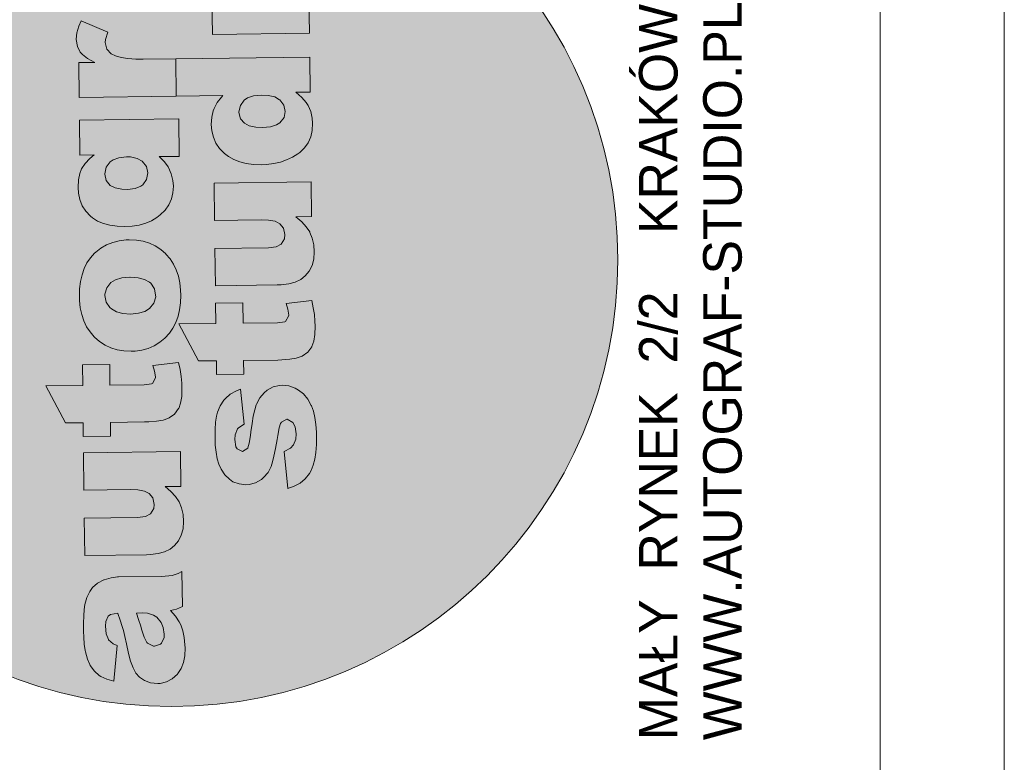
# Model space of a CAD drawing. Header units: millimetres. Extents: x -115268 to 140687, y -37779 to 24471.
# Tile 181 of 256: x 81798 to 82182, y -14786 to -14496. Entities that reach past the tile are written whole.
import ezdxf

# ---------------------------------------------------------------- set-up
doc = ezdxf.new("R2010")
doc.units = ezdxf.units.MM
doc.layers.get('0').update_dxf_attribs({"lineweight": 9})
doc.layers.add('A_CIENKA', color=7, linetype='Continuous', lineweight=9)
doc.styles.add('Arial', font='arial.ttf')

# ---------------------------------------------------------------- blocks, each defined once
blk = doc.blocks.new('METRYKA11')
at = {"true_color": 0x000000}
h = blk.add_hatch(color=18, dxfattribs=at)
h.dxf.hatch_style = 1
h.paths.add_polyline_path([(7511428.56, 5508702.86, 1), (7511776.45, 5508702.86, 1)])
at = {"true_color": 0xffffff}
h = blk.add_hatch(color=7, dxfattribs=at)
h.dxf.hatch_style = 1
h.paths.add_polyline_path([(7511581.88, 5508579.4), (7511581.49, 5508579.4), (7511578.94, 5508579.05), (7511576.25, 5508578.25), (7511576.14, 5508578.21), (7511573.63, 5508576.92), (7511571.76, 5508575.28), (7511570.62, 5508573.72), (7511569.49, 5508571.36), (7511568.79, 5508568.65), (7511568.5, 5508566.69), (7511568.32, 5508564.19), (7511568.21, 5508561.35), (7511568.22, 5508558.2), (7511568.28, 5508555.88), (7511568.52, 5508553.19), (7511568.9, 5508550.67), (7511568.98, 5508550.18), (7511569.72, 5508547.38), (7511570.69, 5508545.22), (7511570.83, 5508544.94), (7511572.47, 5508542.68), (7511574.32, 5508541.02), (7511574.95, 5508540.61), (7511577.24, 5508539.58), (7511580.09, 5508538.81), (7511581.36, 5508552.68), (7511579.81, 5508553.32), (7511577.92, 5508554.95), (7511577.1, 5508557.18), (7511576.78, 5508560.19), (7511576.9, 5508561.98), (7511577.82, 5508564.06), (7511578.73, 5508564.71), (7511581.55, 5508565.23), (7511582.54, 5508562.58), (7511583.31, 5508560.13), (7511583.31, 5508560.1), (7511583.75, 5508558.53), (7511584.27, 5508556.25), (7511584.97, 5508553.28), (7511585.75, 5508549.57), (7511586.49, 5508546.64), (7511587.5, 5508543.98), (7511588.65, 5508541.86), (7511590, 5508540.3), (7511591.94, 5508538.99), (7511594.34, 5508538.14), (7511597.11, 5508537.86), (7511598.09, 5508537.94), (7511600.58, 5508538.5), (7511602.81, 5508539.68), (7511604.78, 5508541.5), (7511605.02, 5508541.78), (7511606.26, 5508543.72), (7511607.15, 5508546.05), (7511607.67, 5508548.72), (7511607.81, 5508551.77), (7511607.76, 5508553), (7511607.48, 5508555.76), (7511606.93, 5508558.35), (7511606.13, 5508560.69), (7511605.48, 5508561.95), (7511604.05, 5508564.14), (7511602.13, 5508566.29), (7511604.51, 5508566.81), (7511606.74, 5508567.92), (7511606.57, 5508581.49), (7511605.04, 5508580.77), (7511602.74, 5508580.01), (7511601.51, 5508579.78), (7511598.57, 5508579.6)])
h.paths.add_polyline_path([(7511593.2, 5508565.23), (7511595.52, 5508564.56), (7511596.73, 5508563.73), (7511598.47, 5508561.62), (7511599.3, 5508559.73), (7511599.68, 5508557.11), (7511599.59, 5508555.84), (7511598.64, 5508553.62), (7511598.26, 5508553.23), (7511595.88, 5508552.36), (7511595.46, 5508552.39), (7511593.17, 5508553.56), (7511592.88, 5508553.9), (7511591.84, 5508555.89), (7511590.79, 5508559.1), (7511590.49, 5508560.22), (7511589.69, 5508562.81), (7511588.85, 5508565.32), (7511591.17, 5508565.35)], flags=16)
h.paths.add_polyline_path([(7511594.33, 5508603.93), (7511592.32, 5508602.95), (7511589.31, 5508602.56), (7511568.52, 5508602.31), (7511568.7, 5508587.76), (7511592.75, 5508588.05), (7511594.36, 5508588.11), (7511597.27, 5508588.49), (7511599.82, 5508589.19), (7511601.98, 5508590.24), (7511603.72, 5508591.62), (7511605.24, 5508593.4), (7511606.33, 5508595.62), (7511607, 5508598.15), (7511607.21, 5508601.03), (7511607, 5508603.73), (7511606.45, 5508606.31), (7511605.51, 5508608.57), (7511604.11, 5508610.67), (7511602.3, 5508612.65), (7511600.07, 5508614.58), (7511606.17, 5508614.66), (7511606.01, 5508628.19), (7511568.21, 5508627.73), (7511568.39, 5508613.25), (7511586.58, 5508613.47), (7511589.32, 5508613.36), (7511591.92, 5508612.83), (7511593.76, 5508611.91), (7511595.21, 5508610.17), (7511595.81, 5508607.66), (7511595.62, 5508606.08)])
h.paths.add_polyline_path([(7511567.8, 5508661.95), (7511567.89, 5508653.99), (7511553.52, 5508653.81), (7511561.13, 5508639.39), (7511568.07, 5508639.47), (7511568.13, 5508634.14), (7511578.76, 5508634.27), (7511578.69, 5508639.6), (7511591.98, 5508639.76), (7511593.66, 5508639.79), (7511596.71, 5508640.03), (7511599.19, 5508640.48), (7511601.11, 5508641.1), (7511601.57, 5508641.32), (7511603.72, 5508642.85), (7511605.28, 5508644.94), (7511605.34, 5508645.05), (7511606.06, 5508647.09), (7511606.48, 5508649.69), (7511606.58, 5508652.92), (7511606.49, 5508654.84), (7511606.24, 5508657.47), (7511605.86, 5508660.17), (7511605.27, 5508662.93), (7511595.29, 5508661.76), (7511595.91, 5508659.59), (7511596.3, 5508656.97), (7511595.09, 5508654.77), (7511594.74, 5508654.63), (7511591.87, 5508654.28), (7511578.51, 5508654.12), (7511578.42, 5508662.08)])
h.paths.add_polyline_path([(7511572.98, 5508705.87), (7511572.52, 5508705.45), (7511570.93, 5508703.68), (7511569.56, 5508701.7), (7511568.46, 5508699.51), (7511567.65, 5508697.08), (7511567.05, 5508694.48), (7511566.7, 5508691.67), (7511566.63, 5508688.65), (7511566.68, 5508687.04), (7511566.96, 5508684.2), (7511567.56, 5508681.58), (7511568.36, 5508679.13), (7511569.44, 5508676.87), (7511570.79, 5508674.82), (7511572.56, 5508672.79), (7511574.49, 5508671.11), (7511576.61, 5508669.73), (7511578.9, 5508668.64), (7511581.36, 5508667.86), (7511583.96, 5508667.44), (7511586.73, 5508667.3), (7511588.35, 5508667.39), (7511590.97, 5508667.77), (7511593.45, 5508668.43), (7511595.76, 5508669.44), (7511597.91, 5508670.8), (7511599.89, 5508672.44), (7511601.69, 5508674.39), (7511603.03, 5508676.33), (7511604.2, 5508678.52), (7511605.05, 5508680.91), (7511605.68, 5508683.48), (7511606.04, 5508686.22), (7511606.14, 5508689.17), (7511606.05, 5508691.09), (7511605.73, 5508693.93), (7511605.17, 5508696.59), (7511604.34, 5508699.03), (7511603.26, 5508701.26), (7511601.94, 5508703.28), (7511600.33, 5508705.12), (7511600.23, 5508705.22), (7511598.28, 5508706.92), (7511596.16, 5508708.33), (7511593.87, 5508709.39), (7511591.44, 5508710.13), (7511588.8, 5508710.59), (7511586, 5508710.7), (7511584.87, 5508710.68), (7511582.14, 5508710.33), (7511579.59, 5508709.71), (7511577.22, 5508708.77), (7511575.02, 5508707.48)])
h.paths.add_polyline_path([(7511577.07, 5508686.43), (7511576.58, 5508688.98), (7511576.58, 5508689.54), (7511577.25, 5508691.97), (7511578.91, 5508694.03), (7511580.71, 5508695.17), (7511583.16, 5508695.9), (7511586.32, 5508696.16), (7511589.51, 5508695.94), (7511592, 5508695.31), (7511593.88, 5508694.24), (7511594.41, 5508693.79), (7511595.84, 5508691.67), (7511596.32, 5508689.12), (7511596.33, 5508688.45), (7511595.62, 5508685.99), (7511593.97, 5508683.97), (7511592.09, 5508682.79), (7511589.61, 5508682.09), (7511586.52, 5508681.81), (7511583.5, 5508682.02), (7511581.01, 5508682.65), (7511579.07, 5508683.79), (7511578.5, 5508684.31)], flags=16)
h.paths.add_polyline_path([(7511566.63, 5508757.31), (7511566.8, 5508743.74), (7511572.37, 5508743.81), (7511570.67, 5508742.38), (7511568.84, 5508740.43), (7511567.49, 5508738.42), (7511566.78, 5508736.59), (7511566.25, 5508734.05), (7511566.11, 5508731.11), (7511566.24, 5508728.94), (7511566.8, 5508726.35), (7511567.74, 5508723.97), (7511569.1, 5508721.89), (7511570.88, 5508719.98), (7511571.76, 5508719.25), (7511573.7, 5508718.02), (7511575.96, 5508717.06), (7511578.49, 5508716.39), (7511581.3, 5508715.97), (7511584.35, 5508715.87), (7511587.19, 5508716.04), (7511589.96, 5508716.46), (7511592.47, 5508717.16), (7511594.74, 5508718.1), (7511596.76, 5508719.35), (7511598.11, 5508720.42), (7511599.99, 5508722.3), (7511601.43, 5508724.38), (7511602.46, 5508726.61), (7511603.06, 5508729.07), (7511603.24, 5508731.66), (7511603.04, 5508733.87), (7511602.41, 5508736.42), (7511601.36, 5508738.87), (7511601.22, 5508739.11), (7511599.76, 5508741.09), (7511597.63, 5508743.1), (7511605.48, 5508743.19), (7511605.3, 5508757.78)])
h.paths.add_polyline_path([(7511577.09, 5508733.77), (7511576.52, 5508736.39), (7511577.06, 5508738.96), (7511578.65, 5508741.04), (7511579.73, 5508741.83), (7511582.03, 5508742.7), (7511584.97, 5508743.05), (7511586.51, 5508743), (7511589.15, 5508742.43), (7511591.13, 5508741.3), (7511592.7, 5508739.29), (7511593.25, 5508736.77), (7511592.79, 5508734.2), (7511591.34, 5508732.15), (7511590.55, 5508731.58), (7511588.28, 5508730.68), (7511585.3, 5508730.32), (7511583.13, 5508730.4), (7511580.49, 5508730.93), (7511578.58, 5508731.93)], flags=16)
h.paths.add_polyline_path([(7511591.49, 5508781.03), (7511588.61, 5508781.07), (7511585.49, 5508781.28), (7511582.85, 5508781.7), (7511580.71, 5508782.34), (7511579.05, 5508783.13), (7511579.01, 5508783.19), (7511577.27, 5508785.03), (7511576.64, 5508787.51), (7511576.8, 5508788.78), (7511577.68, 5508791.59), (7511567.29, 5508795.96), (7511566.36, 5508793.88), (7511565.62, 5508791.31), (7511565.41, 5508788.92), (7511565.41, 5508788.74), (7511565.83, 5508786.05), (7511566.94, 5508783.82), (7511567.8, 5508782.85), (7511569.81, 5508781.29), (7511572.57, 5508779.82), (7511566.36, 5508779.74), (7511566.53, 5508766.18), (7511604.32, 5508766.64), (7511604.14, 5508781.19)])
h.paths.add_polyline_path([(7511578.72, 5508838.45), (7511578.34, 5508838.45), (7511575.78, 5508838.14), (7511573.09, 5508837.33), (7511572.99, 5508837.3), (7511570.48, 5508836), (7511568.61, 5508834.37), (7511567.47, 5508832.78), (7511566.34, 5508830.45), (7511565.64, 5508827.74), (7511565.34, 5508825.77), (7511565.16, 5508823.25), (7511565.06, 5508820.44), (7511565.06, 5508817.28), (7511565.12, 5508814.97), (7511565.37, 5508812.27), (7511565.75, 5508809.75), (7511565.83, 5508809.23), (7511566.56, 5508806.43), (7511567.53, 5508804.27), (7511567.68, 5508804.03), (7511569.32, 5508801.77), (7511571.16, 5508800.07), (7511571.8, 5508799.69), (7511574.09, 5508798.63), (7511576.94, 5508797.9), (7511578.21, 5508811.73), (7511576.66, 5508812.41), (7511574.77, 5508814), (7511573.95, 5508816.27), (7511573.63, 5508819.25), (7511573.75, 5508821.07), (7511574.67, 5508823.15), (7511575.57, 5508823.79), (7511578.4, 5508824.29), (7511579.38, 5508821.66), (7511580.15, 5508819.18), (7511580.15, 5508819.15), (7511580.59, 5508817.61), (7511581.11, 5508815.34), (7511581.81, 5508812.33), (7511582.59, 5508808.66), (7511583.33, 5508805.72), (7511584.34, 5508803.07), (7511585.49, 5508800.95), (7511586.84, 5508799.38), (7511588.79, 5508798.08), (7511591.18, 5508797.19), (7511593.96, 5508796.95), (7511594.94, 5508796.99), (7511597.42, 5508797.59), (7511599.65, 5508798.77), (7511601.63, 5508800.58), (7511601.87, 5508800.87), (7511603.11, 5508802.81), (7511603.99, 5508805.1), (7511604.52, 5508807.81), (7511604.66, 5508810.86), (7511604.61, 5508812.08), (7511604.33, 5508814.85), (7511603.77, 5508817.4), (7511602.97, 5508819.74), (7511602.32, 5508821.03), (7511600.9, 5508823.19), (7511598.98, 5508825.37), (7511601.35, 5508825.89), (7511603.58, 5508826.97), (7511603.42, 5508840.58), (7511601.88, 5508839.86), (7511599.58, 5508839.09), (7511598.36, 5508838.87), (7511595.41, 5508838.66)])
h.paths.add_polyline_path([(7511585.7, 5508824.37), (7511588.01, 5508824.4), (7511590.05, 5508824.28), (7511592.37, 5508823.61), (7511593.57, 5508822.82), (7511595.32, 5508820.7), (7511596.15, 5508818.82), (7511596.53, 5508816.19), (7511596.44, 5508814.89), (7511595.48, 5508812.71), (7511595.1, 5508812.32), (7511592.73, 5508811.45), (7511592.31, 5508811.48), (7511590.01, 5508812.64), (7511589.73, 5508812.95), (7511588.69, 5508814.98), (7511587.63, 5508818.19), (7511587.34, 5508819.31), (7511586.54, 5508821.89)], flags=16)
h.paths.add_polyline_path([(7511565.26, 5508870.02), (7511565.35, 5508863.12), (7511564.43, 5508863.1), (7511562.01, 5508863.25), (7511559.81, 5508864.48), (7511559.23, 5508867.21), (7511559.28, 5508868.51), (7511559.6, 5508871.43, 0.013685), (7511550.44, 5508868.83), (7511550.23, 5508866.33), (7511550.12, 5508863.91), (7511550.07, 5508861.84), (7511550.21, 5508859.42), (7511550.59, 5508856.73), (7511551.25, 5508854.63), (7511552.39, 5508852.65), (7511554.13, 5508850.85), (7511556.01, 5508849.75), (7511558.71, 5508849.01), (7511561.24, 5508848.69), (7511563.8, 5508848.58), (7511565.52, 5508848.6), (7511565.59, 5508843.17), (7511576.21, 5508843.3), (7511576.14, 5508848.73), (7511603.32, 5508849.06), (7511603.14, 5508863.58), (7511575.97, 5508863.24), (7511575.88, 5508870.15)])
h.paths.add_polyline_path([(7511621.34, 5508849.25), (7511619.99, 5508847.27), (7511618.9, 5508845.08), (7511618.05, 5508842.68), (7511617.45, 5508840.08), (7511617.13, 5508837.27), (7511617.03, 5508834.26), (7511617.09, 5508832.64), (7511617.4, 5508829.81), (7511617.96, 5508827.15), (7511618.8, 5508824.7), (7511619.87, 5508822.47), (7511621.23, 5508820.42), (7511622.98, 5508818.37), (7511624.92, 5508816.71), (7511627.04, 5508815.3), (7511629.34, 5508814.21), (7511631.77, 5508813.47), (7511634.4, 5508813.01), (7511637.17, 5508812.9), (7511638.78, 5508812.96), (7511641.41, 5508813.34), (7511643.89, 5508814.04), (7511646.19, 5508815.04), (7511648.35, 5508816.37), (7511650.29, 5508818.01), (7511652.09, 5508819.99), (7511653.47, 5508821.94), (7511654.6, 5508824.12), (7511655.49, 5508826.48), (7511656.12, 5508829.05), (7511656.47, 5508831.83), (7511656.54, 5508834.77), (7511656.48, 5508836.66), (7511656.17, 5508839.5), (7511655.58, 5508842.16), (7511654.74, 5508844.6), (7511653.69, 5508846.83), (7511652.34, 5508848.89), (7511650.77, 5508850.69), (7511650.67, 5508850.79), (7511648.72, 5508852.52), (7511646.6, 5508853.9), (7511644.3, 5508854.96), (7511641.84, 5508855.74), (7511639.21, 5508856.16), (7511636.43, 5508856.3), (7511635.31, 5508856.25), (7511632.58, 5508855.94), (7511630.03, 5508855.31), (7511627.66, 5508854.34), (7511625.46, 5508853.05), (7511623.41, 5508851.48), (7511622.93, 5508851.02)])
h.paths.add_polyline_path([(7511626.98, 5508834.59), (7511627.01, 5508835.11), (7511627.68, 5508837.58), (7511629.34, 5508839.63), (7511631.12, 5508840.74), (7511633.6, 5508841.47), (7511636.73, 5508841.76), (7511639.94, 5508841.55), (7511642.44, 5508840.91), (7511644.31, 5508839.85), (7511644.84, 5508839.36), (7511646.27, 5508837.28), (7511646.76, 5508834.72), (7511646.73, 5508834.02), (7511646.06, 5508831.59), (7511644.4, 5508829.57), (7511644.4, 5508829.54), (7511642.49, 5508828.39), (7511640.01, 5508827.66), (7511636.96, 5508827.42), (7511633.94, 5508827.59), (7511631.44, 5508828.26), (7511629.5, 5508829.39), (7511628.9, 5508829.91), (7511627.51, 5508832.03)], flags=16)
h.paths.add_polyline_path([(7511618.26, 5508805.2), (7511618.44, 5508790.72), (7511656.23, 5508791.18), (7511656.05, 5508805.66)])
h.paths.add_polyline_path([(7511604.14, 5508781.19), (7511604.32, 5508766.64), (7511622.48, 5508766.86), (7511621.93, 5508766.29), (7511620.27, 5508764.2), (7511619.07, 5508761.87), (7511618.76, 5508760.99), (7511618.16, 5508758.46), (7511617.99, 5508755.69), (7511618.19, 5508753.17), (7511618.82, 5508750.65), (7511619.83, 5508748.35), (7511621.26, 5508746.23), (7511623.11, 5508744.32), (7511624.7, 5508743.11), (7511626.78, 5508741.94), (7511629.07, 5508741.06), (7511631.64, 5508740.43), (7511634.48, 5508740.08), (7511637.57, 5508739.97), (7511639.57, 5508740.07), (7511642.33, 5508740.42), (7511644.92, 5508741.01), (7511647.36, 5508741.85), (7511649.67, 5508742.92), (7511651.79, 5508744.25), (7511652.45, 5508744.75), (7511654.29, 5508746.52), (7511655.73, 5508748.54), (7511656.76, 5508750.8), (7511657.32, 5508753.33), (7511657.5, 5508756.1), (7511657.37, 5508758.06), (7511656.81, 5508760.65), (7511655.8, 5508763.06), (7511655.02, 5508764.24), (7511653.28, 5508766.15), (7511650.94, 5508768.19), (7511656.51, 5508768.25), (7511656.35, 5508781.82)])
h.paths.add_polyline_path([(7511634.51, 5508766.76), (7511637.52, 5508767.08), (7511640.15, 5508766.93), (7511642.72, 5508766.37), (7511644.65, 5508765.29), (7511646.3, 5508763.22), (7511646.85, 5508760.7), (7511646.36, 5508758.38), (7511644.73, 5508756.33), (7511643.45, 5508755.51), (7511641.07, 5508754.74), (7511637.99, 5508754.46), (7511635.39, 5508754.57), (7511632.79, 5508755.13), (7511630.92, 5508756.09), (7511629.39, 5508757.86), (7511628.74, 5508760.41), (7511629.33, 5508763.01), (7511630.88, 5508765.1), (7511632.13, 5508765.96)], flags=16)
h.paths.add_polyline_path([(7511619.14, 5508732.77), (7511619.32, 5508718.29), (7511637.48, 5508718.51), (7511640.25, 5508718.41), (7511642.85, 5508717.91), (7511644.69, 5508716.99), (7511646.11, 5508715.25), (7511646.7, 5508712.73), (7511646.55, 5508711.12), (7511645.28, 5508709), (7511645.24, 5508709), (7511643.25, 5508707.99), (7511640.24, 5508707.64), (7511619.45, 5508707.39), (7511619.63, 5508692.84), (7511643.68, 5508693.13), (7511645.26, 5508693.19), (7511648.2, 5508693.57), (7511650.71, 5508694.27), (7511652.88, 5508695.31), (7511654.65, 5508696.67), (7511656.13, 5508698.47), (7511657.26, 5508700.69), (7511657.93, 5508703.23), (7511658.11, 5508706.07), (7511657.94, 5508708.8), (7511657.34, 5508711.39), (7511656.44, 5508713.62), (7511656.37, 5508713.76), (7511655.01, 5508715.75), (7511653.23, 5508717.69), (7511650.97, 5508719.66), (7511657.1, 5508719.73), (7511656.94, 5508733.23)])
h.paths.add_polyline_path([(7511630.4, 5508678.24), (7511630.3, 5508686.2), (7511619.71, 5508686.07), (7511619.81, 5508678.11), (7511605.4, 5508677.94), (7511613.04, 5508663.51), (7511619.99, 5508663.6), (7511620.05, 5508658.27), (7511630.64, 5508658.4), (7511630.57, 5508663.73), (7511643.9, 5508663.89), (7511645.54, 5508663.91), (7511648.63, 5508664.16), (7511651.11, 5508664.61), (7511653.03, 5508665.23), (7511653.48, 5508665.44), (7511655.64, 5508666.98), (7511657.19, 5508669.06), (7511657.94, 5508671.18), (7511658.36, 5508673.81), (7511658.46, 5508677.04), (7511658.4, 5508678.97), (7511658.16, 5508681.6), (7511657.74, 5508684.26), (7511657.18, 5508687.05), (7511647.17, 5508685.88), (7511647.83, 5508683.71), (7511648.21, 5508681.14), (7511646.97, 5508678.9), (7511646.63, 5508678.76), (7511643.79, 5508678.41)])
h.paths.add_polyline_path([(7511639.73, 5508652.13), (7511638.55, 5508651.13), (7511636.89, 5508649.15), (7511635.62, 5508646.68), (7511635.55, 5508646.47), (7511634.91, 5508644.5), (7511634.34, 5508642.07), (7511633.89, 5508639.19), (7511633.47, 5508635.89), (7511633.31, 5508634.48), (7511632.82, 5508631.5), (7511632.25, 5508629.58), (7511630.2, 5508628.24), (7511628.05, 5508629.33), (7511627.62, 5508630.1), (7511627.13, 5508632.9), (7511627.28, 5508634.69), (7511628.23, 5508637.05), (7511628.58, 5508637.51), (7511630.88, 5508638.84), (7511629.38, 5508652.56), (7511627.77, 5508651.88), (7511625.4, 5508650.52), (7511623.53, 5508648.95), (7511622.87, 5508648.24), (7511621.43, 5508646.05), (7511620.41, 5508643.51), (7511620.04, 5508642.07), (7511619.68, 5508639.72), (7511619.5, 5508636.87), (7511619.48, 5508633.51), (7511619.58, 5508630.77), (7511619.86, 5508627.94), (7511620.31, 5508625.45), (7511620.93, 5508623.32), (7511621.8, 5508621.37), (7511623.26, 5508619.18), (7511625.04, 5508617.41), (7511626.42, 5508616.48), (7511628.81, 5508615.6), (7511631.51, 5508615.32), (7511632.77, 5508615.4), (7511635.29, 5508616.06), (7511637.55, 5508617.39), (7511638.35, 5508618.1), (7511640.12, 5508620.08), (7511641.32, 5508622.41), (7511641.85, 5508624.17), (7511642.42, 5508626.49), (7511642.98, 5508629.41), (7511643.61, 5508632.89), (7511643.87, 5508634.44), (7511644.46, 5508637.46), (7511645, 5508639.11), (7511645.31, 5508639.64), (7511647.47, 5508640.83), (7511649.73, 5508639.59), (7511650.63, 5508637.88), (7511651.05, 5508635.08), (7511650.9, 5508633.08), (7511649.98, 5508630.79), (7511648.84, 5508629.59), (7511646.36, 5508628.26), (7511647.87, 5508613.9), (7511650.35, 5508614.7), (7511652.65, 5508615.96), (7511654.59, 5508617.6), (7511656.22, 5508619.65), (7511656.9, 5508620.88), (7511657.68, 5508622.89), (7511658.29, 5508625.21), (7511658.71, 5508627.92), (7511658.95, 5508631.01), (7511658.98, 5508634.41), (7511658.96, 5508635.81), (7511658.75, 5508638.82), (7511658.37, 5508641.52), (7511657.78, 5508643.93), (7511657.05, 5508645.99), (7511656.98, 5508646.13), (7511655.58, 5508648.64), (7511653.95, 5508650.65), (7511652, 5508652.17), (7511650.66, 5508652.89), (7511648.16, 5508653.77), (7511645.63, 5508654.06), (7511644.61, 5508653.98), (7511642.06, 5508653.38)])
blk.add_line((7511878.67, 5508935.17), (7511878.67, 5506025.17))
at = {"color": 7, "lineweight": 0}
for p, q in [((7511618.26, 5508805.2), (7511618.44, 5508790.72)), ((7511656.23, 5508791.18), (7511656.05, 5508805.66)), ((7511567.29, 5508795.96), (7511566.36, 5508793.88)), ((7511577.68, 5508791.59), (7511567.29, 5508795.96)), ((7511566.36, 5508793.88), (7511565.62, 5508791.31)), ((7511565.62, 5508791.31), (7511565.41, 5508788.92)), ((7511565.41, 5508788.92), (7511565.41, 5508788.74)), ((7511565.41, 5508788.74), (7511565.83, 5508786.05)), ((7511576.64, 5508787.51), (7511576.8, 5508788.78)), ((7511576.8, 5508788.78), (7511577.68, 5508791.59)), ((7511618.44, 5508790.72), (7511656.23, 5508791.18)), ((7511565.83, 5508786.05), (7511566.94, 5508783.82)), ((7511577.27, 5508785.03), (7511576.64, 5508787.51)), ((7511579.01, 5508783.19), (7511577.27, 5508785.03)), ((7511566.94, 5508783.82), (7511567.8, 5508782.85)), ((7511567.8, 5508782.85), (7511569.81, 5508781.29)), ((7511569.81, 5508781.29), (7511572.57, 5508779.82)), ((7511579.05, 5508783.13), (7511579.01, 5508783.19)), ((7511580.71, 5508782.34), (7511579.05, 5508783.13)), ((7511582.85, 5508781.7), (7511580.71, 5508782.34)), ((7511585.49, 5508781.28), (7511582.85, 5508781.7)), ((7511588.61, 5508781.07), (7511585.49, 5508781.28)), ((7511591.49, 5508781.03), (7511588.61, 5508781.07)), ((7511604.14, 5508781.19), (7511591.49, 5508781.03)), ((7511656.35, 5508781.82), (7511604.14, 5508781.19)), ((7511604.32, 5508766.64), (7511604.14, 5508781.19)), ((7511604.14, 5508781.19), (7511604.32, 5508766.64)), ((7511656.51, 5508768.25), (7511656.35, 5508781.82)), ((7511572.57, 5508779.82), (7511566.36, 5508779.74)), ((7511566.36, 5508779.74), (7511566.53, 5508766.18)), ((7511566.53, 5508766.18), (7511604.32, 5508766.64)), ((7511604.32, 5508766.64), (7511622.48, 5508766.86)), ((7511621.93, 5508766.29), (7511620.27, 5508764.2)), ((7511622.48, 5508766.86), (7511621.93, 5508766.29)), ((7511629.33, 5508763.01), (7511630.88, 5508765.1)), ((7511630.88, 5508765.1), (7511632.13, 5508765.96)), ((7511632.13, 5508765.96), (7511634.51, 5508766.76)), ((7511634.51, 5508766.76), (7511637.52, 5508767.08)), ((7511637.52, 5508767.08), (7511640.15, 5508766.93)), ((7511640.15, 5508766.93), (7511642.72, 5508766.37)), ((7511642.72, 5508766.37), (7511644.62, 5508765.3)), ((7511644.62, 5508765.3), (7511644.7, 5508765.24)), ((7511644.7, 5508765.24), (7511646.3, 5508763.22)), ((7511650.94, 5508768.19), (7511656.51, 5508768.25)), ((7511653.28, 5508766.15), (7511650.94, 5508768.19)), ((7511655.02, 5508764.24), (7511653.28, 5508766.15)), ((7511619.07, 5508761.87), (7511618.76, 5508760.99)), ((7511620.27, 5508764.2), (7511619.07, 5508761.87)), ((7511628.76, 5508760.52), (7511629.33, 5508763.01)), ((7511646.3, 5508763.22), (7511646.85, 5508760.7)), ((7511655.8, 5508763.06), (7511655.02, 5508764.24)), ((7511656.81, 5508760.65), (7511655.8, 5508763.06)), ((7511605.3, 5508757.78), (7511566.63, 5508757.31)), ((7511566.63, 5508757.31), (7511566.8, 5508743.74)), ((7511605.48, 5508743.19), (7511605.3, 5508757.78)), ((7511618.16, 5508758.46), (7511617.99, 5508755.69)), ((7511618.76, 5508760.99), (7511618.16, 5508758.46)), ((7511628.77, 5508760.31), (7511628.76, 5508760.52)), ((7511629.39, 5508757.86), (7511628.77, 5508760.31)), ((7511630.92, 5508756.09), (7511629.39, 5508757.86)), ((7511646.36, 5508758.38), (7511644.73, 5508756.33)), ((7511646.85, 5508760.7), (7511646.36, 5508758.38)), ((7511657.37, 5508758.06), (7511656.81, 5508760.65)), ((7511657.5, 5508756.1), (7511657.37, 5508758.06)), ((7511617.99, 5508755.69), (7511618.19, 5508753.17)), ((7511632.79, 5508755.13), (7511630.92, 5508756.09)), ((7511635.39, 5508754.57), (7511632.79, 5508755.13)), ((7511637.99, 5508754.46), (7511635.39, 5508754.57)), ((7511641.07, 5508754.74), (7511637.99, 5508754.46)), ((7511643.45, 5508755.51), (7511641.07, 5508754.74)), ((7511644.73, 5508756.33), (7511643.45, 5508755.51)), ((7511656.76, 5508750.8), (7511657.32, 5508753.33)), ((7511657.32, 5508753.33), (7511657.5, 5508756.1)), ((7511618.19, 5508753.17), (7511618.82, 5508750.65)), ((7511618.82, 5508750.65), (7511619.83, 5508748.35)), ((7511655.73, 5508748.54), (7511656.76, 5508750.8)), ((7511619.83, 5508748.35), (7511621.26, 5508746.23)), ((7511621.26, 5508746.23), (7511623.11, 5508744.32)), ((7511652.45, 5508744.75), (7511654.29, 5508746.52)), ((7511654.29, 5508746.52), (7511655.73, 5508748.54)), ((7511566.8, 5508743.74), (7511572.37, 5508743.81)), ((7511570.67, 5508742.38), (7511568.84, 5508740.43)), ((7511572.37, 5508743.81), (7511570.67, 5508742.38)), ((7511578.65, 5508741.04), (7511579.73, 5508741.83)), ((7511579.73, 5508741.83), (7511582.03, 5508742.7)), ((7511582.03, 5508742.7), (7511584.97, 5508743.05)), ((7511584.97, 5508743.05), (7511586.51, 5508743)), ((7511586.51, 5508743), (7511589.15, 5508742.43)), ((7511589.15, 5508742.43), (7511591.13, 5508741.3)), ((7511597.63, 5508743.1), (7511605.48, 5508743.19)), ((7511599.76, 5508741.09), (7511597.63, 5508743.1)), ((7511623.11, 5508744.32), (7511624.7, 5508743.11)), ((7511624.7, 5508743.11), (7511626.78, 5508741.94)), ((7511626.78, 5508741.94), (7511629.07, 5508741.06)), ((7511644.92, 5508741.01), (7511647.36, 5508741.85)), ((7511647.36, 5508741.85), (7511649.67, 5508742.92)), ((7511649.67, 5508742.92), (7511651.79, 5508744.25)), ((7511651.79, 5508744.25), (7511652.45, 5508744.75)), ((7511567.49, 5508738.42), (7511566.78, 5508736.59)), ((7511568.84, 5508740.43), (7511567.49, 5508738.42)), ((7511576.53, 5508736.46), (7511577.06, 5508738.96)), ((7511577.06, 5508738.96), (7511578.65, 5508741.04)), ((7511591.13, 5508741.3), (7511592.7, 5508739.29)), ((7511592.7, 5508739.29), (7511593.25, 5508736.77)), ((7511601.22, 5508739.11), (7511599.76, 5508741.09)), ((7511601.36, 5508738.87), (7511601.22, 5508739.11)), ((7511602.41, 5508736.42), (7511601.36, 5508738.87)), ((7511629.07, 5508741.06), (7511631.64, 5508740.43)), ((7511631.64, 5508740.43), (7511634.48, 5508740.08)), ((7511634.48, 5508740.08), (7511637.57, 5508739.97)), ((7511637.57, 5508739.97), (7511639.57, 5508740.07)), ((7511639.57, 5508740.07), (7511642.33, 5508740.42)), ((7511642.33, 5508740.42), (7511644.92, 5508741.01)), ((7511566.78, 5508736.59), (7511566.25, 5508734.05)), ((7511576.53, 5508736.32), (7511576.53, 5508736.46)), ((7511577.09, 5508733.77), (7511576.53, 5508736.32)), ((7511592.79, 5508734.2), (7511591.34, 5508732.15)), ((7511593.25, 5508736.77), (7511592.79, 5508734.2)), ((7511603.04, 5508733.87), (7511602.41, 5508736.42)), ((7511566.25, 5508734.05), (7511566.11, 5508731.11)), ((7511566.11, 5508731.11), (7511566.24, 5508728.94)), ((7511578.58, 5508731.93), (7511577.09, 5508733.77)), ((7511580.49, 5508730.93), (7511578.58, 5508731.93)), ((7511583.13, 5508730.4), (7511580.49, 5508730.93)), ((7511585.3, 5508730.32), (7511583.13, 5508730.4)), ((7511588.28, 5508730.68), (7511585.3, 5508730.32)), ((7511590.55, 5508731.58), (7511588.28, 5508730.68)), ((7511591.34, 5508732.15), (7511590.55, 5508731.58)), ((7511603.24, 5508731.66), (7511603.04, 5508733.87)), ((7511603.06, 5508729.07), (7511603.24, 5508731.66)), ((7511656.94, 5508733.23), (7511619.14, 5508732.77)), ((7511619.14, 5508732.77), (7511619.32, 5508718.29)), ((7511657.1, 5508719.73), (7511656.94, 5508733.23)), ((7511566.24, 5508728.94), (7511566.8, 5508726.35)), ((7511601.43, 5508724.38), (7511602.46, 5508726.61)), ((7511602.46, 5508726.61), (7511603.06, 5508729.07)), ((7511566.8, 5508726.35), (7511567.74, 5508723.97)), ((7511567.74, 5508723.97), (7511569.1, 5508721.89)), ((7511599.99, 5508722.3), (7511601.43, 5508724.38)), ((7511569.1, 5508721.89), (7511570.88, 5508719.98)), ((7511570.88, 5508719.98), (7511571.76, 5508719.25)), ((7511571.76, 5508719.25), (7511573.7, 5508718.02)), ((7511594.74, 5508718.1), (7511596.76, 5508719.35)), ((7511596.76, 5508719.35), (7511598.11, 5508720.42)), ((7511598.11, 5508720.42), (7511599.99, 5508722.3)), ((7511650.97, 5508719.66), (7511657.1, 5508719.73)), ((7511653.23, 5508717.69), (7511650.97, 5508719.66)), ((7511573.7, 5508718.02), (7511575.96, 5508717.06)), ((7511575.96, 5508717.06), (7511578.49, 5508716.39)), ((7511578.49, 5508716.39), (7511581.3, 5508715.97)), ((7511581.3, 5508715.97), (7511584.35, 5508715.87)), ((7511584.35, 5508715.87), (7511587.19, 5508716.04)), ((7511587.19, 5508716.04), (7511589.96, 5508716.46)), ((7511589.96, 5508716.46), (7511592.47, 5508717.16)), ((7511592.47, 5508717.16), (7511594.74, 5508718.1)), ((7511619.32, 5508718.29), (7511637.48, 5508718.51)), ((7511637.48, 5508718.51), (7511640.25, 5508718.41)), ((7511640.25, 5508718.41), (7511642.85, 5508717.91)), ((7511642.85, 5508717.91), (7511644.69, 5508716.99)), ((7511644.69, 5508716.99), (7511646.11, 5508715.25)), ((7511646.11, 5508715.25), (7511646.7, 5508712.73)), ((7511655.01, 5508715.75), (7511653.23, 5508717.69)), ((7511656.37, 5508713.76), (7511655.01, 5508715.75)), ((7511646.55, 5508711.12), (7511645.28, 5508709)), ((7511646.7, 5508712.73), (7511646.55, 5508711.12)), ((7511656.44, 5508713.62), (7511656.37, 5508713.76)), ((7511657.34, 5508711.39), (7511656.44, 5508713.62)), ((7511657.94, 5508708.8), (7511657.34, 5508711.39)), ((7511575.02, 5508707.48), (7511572.98, 5508705.87)), ((7511577.22, 5508708.77), (7511575.02, 5508707.48)), ((7511579.59, 5508709.71), (7511577.22, 5508708.77)), ((7511582.14, 5508710.33), (7511579.59, 5508709.71)), ((7511584.87, 5508710.68), (7511582.14, 5508710.33)), ((7511586, 5508710.7), (7511584.87, 5508710.68)), ((7511588.8, 5508710.59), (7511586, 5508710.7)), ((7511591.44, 5508710.13), (7511588.8, 5508710.59)), ((7511593.87, 5508709.39), (7511591.44, 5508710.13)), ((7511596.16, 5508708.33), (7511593.87, 5508709.39)), ((7511598.28, 5508706.92), (7511596.16, 5508708.33)), ((7511640.24, 5508707.64), (7511619.45, 5508707.39)), ((7511619.45, 5508707.39), (7511619.63, 5508692.84)), ((7511643.25, 5508707.99), (7511640.24, 5508707.64)), ((7511645.24, 5508709), (7511643.25, 5508707.99)), ((7511645.28, 5508709), (7511645.24, 5508709)), ((7511658.11, 5508706.07), (7511657.94, 5508708.8)), ((7511570.93, 5508703.68), (7511569.56, 5508701.7)), ((7511572.52, 5508705.45), (7511570.93, 5508703.68)), ((7511572.98, 5508705.87), (7511572.52, 5508705.45)), ((7511600.23, 5508705.22), (7511598.28, 5508706.92)), ((7511600.33, 5508705.12), (7511600.23, 5508705.22)), ((7511601.94, 5508703.28), (7511600.33, 5508705.12)), ((7511657.93, 5508703.23), (7511658.11, 5508706.07)), ((7511569.56, 5508701.7), (7511568.46, 5508699.51)), ((7511603.26, 5508701.26), (7511601.94, 5508703.28)), ((7511604.34, 5508699.03), (7511603.26, 5508701.26)), ((7511656.13, 5508698.47), (7511657.26, 5508700.69)), ((7511657.26, 5508700.69), (7511657.93, 5508703.23)), ((7511567.65, 5508697.08), (7511567.05, 5508694.48)), ((7511568.46, 5508699.51), (7511567.65, 5508697.08)), ((7511580.71, 5508695.17), (7511583.16, 5508695.9)), ((7511583.16, 5508695.9), (7511586.21, 5508696.15)), ((7511586.21, 5508696.15), (7511586.42, 5508696.15)), ((7511586.42, 5508696.15), (7511589.51, 5508695.94)), ((7511589.51, 5508695.94), (7511592, 5508695.31)), ((7511605.17, 5508696.59), (7511604.34, 5508699.03)), ((7511605.73, 5508693.93), (7511605.17, 5508696.59)), ((7511652.88, 5508695.31), (7511654.65, 5508696.67)), ((7511654.65, 5508696.67), (7511656.13, 5508698.47)), ((7511567.05, 5508694.48), (7511566.7, 5508691.67)), ((7511576.58, 5508689.54), (7511577.25, 5508691.97)), ((7511577.25, 5508691.97), (7511578.91, 5508694.03)), ((7511578.91, 5508694.03), (7511580.71, 5508695.17)), ((7511592, 5508695.31), (7511593.88, 5508694.24)), ((7511593.88, 5508694.24), (7511594.41, 5508693.79)), ((7511594.41, 5508693.79), (7511595.84, 5508691.67)), ((7511606.05, 5508691.09), (7511605.73, 5508693.93)), ((7511619.63, 5508692.84), (7511643.68, 5508693.13)), ((7511643.68, 5508693.13), (7511645.26, 5508693.19)), ((7511645.26, 5508693.19), (7511648.2, 5508693.57)), ((7511648.2, 5508693.57), (7511650.71, 5508694.27)), ((7511650.71, 5508694.27), (7511652.88, 5508695.31)), ((7511566.7, 5508691.67), (7511566.63, 5508688.65)), ((7511566.63, 5508688.65), (7511566.68, 5508687.04)), ((7511576.58, 5508688.98), (7511576.58, 5508689.54)), ((7511577.07, 5508686.43), (7511576.58, 5508688.98)), ((7511596.33, 5508688.45), (7511595.62, 5508685.99)), ((7511595.84, 5508691.67), (7511596.32, 5508689.12)), ((7511596.32, 5508689.12), (7511596.33, 5508688.45)), ((7511606.04, 5508686.22), (7511606.14, 5508689.17)), ((7511606.14, 5508689.17), (7511606.05, 5508691.09)), ((7511566.68, 5508687.04), (7511566.96, 5508684.2)), ((7511578.5, 5508684.31), (7511577.07, 5508686.43)), ((7511579.07, 5508683.79), (7511578.5, 5508684.31)), ((7511595.62, 5508685.99), (7511593.97, 5508683.97)), ((7511605.68, 5508683.48), (7511606.04, 5508686.22)), ((7511630.3, 5508686.2), (7511619.71, 5508686.07)), ((7511619.71, 5508686.07), (7511619.81, 5508678.11)), ((7511630.4, 5508678.24), (7511630.3, 5508686.2)), ((7511657.18, 5508687.05), (7511647.17, 5508685.88)), ((7511647.17, 5508685.88), (7511647.83, 5508683.71)), ((7511657.74, 5508684.26), (7511657.18, 5508687.05)), ((7511566.96, 5508684.2), (7511567.56, 5508681.58)), ((7511567.56, 5508681.58), (7511568.36, 5508679.13)), ((7511581.01, 5508682.65), (7511579.07, 5508683.79)), ((7511583.5, 5508682.02), (7511581.01, 5508682.65)), ((7511586.52, 5508681.81), (7511583.5, 5508682.02)), ((7511589.61, 5508682.09), (7511586.52, 5508681.81)), ((7511592.09, 5508682.79), (7511589.61, 5508682.09)), ((7511593.97, 5508683.97), (7511592.09, 5508682.79)), ((7511593.97, 5508683.97), (7511593.97, 5508683.97)), ((7511604.2, 5508678.52), (7511605.05, 5508680.91)), ((7511605.05, 5508680.91), (7511605.68, 5508683.48)), ((7511648.14, 5508681.02), (7511646.97, 5508678.9)), ((7511647.83, 5508683.71), (7511648.17, 5508681.4)), ((7511648.17, 5508681.4), (7511648.14, 5508681.02)), ((7511658.16, 5508681.6), (7511657.74, 5508684.26)), ((7511658.4, 5508678.97), (7511658.16, 5508681.6)), ((7511568.36, 5508679.13), (7511569.44, 5508676.87)), ((7511569.44, 5508676.87), (7511570.79, 5508674.82)), ((7511603.03, 5508676.33), (7511604.2, 5508678.52)), ((7511619.81, 5508678.11), (7511605.4, 5508677.94)), ((7511605.4, 5508677.94), (7511613.04, 5508663.51)), ((7511643.79, 5508678.41), (7511630.4, 5508678.24)), ((7511646.63, 5508678.76), (7511643.79, 5508678.41)), ((7511646.97, 5508678.9), (7511646.63, 5508678.76)), ((7511658.36, 5508673.81), (7511658.46, 5508677.04)), ((7511658.46, 5508677.04), (7511658.4, 5508678.97)), ((7511570.79, 5508674.82), (7511572.39, 5508672.98)), ((7511572.39, 5508672.98), (7511572.5, 5508672.84)), ((7511572.5, 5508672.84), (7511574.49, 5508671.11)), ((7511599.89, 5508672.44), (7511601.69, 5508674.39)), ((7511601.69, 5508674.39), (7511603.03, 5508676.33)), ((7511657.94, 5508671.18), (7511658.36, 5508673.81)), ((7511574.49, 5508671.11), (7511576.61, 5508669.73)), ((7511576.61, 5508669.73), (7511578.9, 5508668.64)), ((7511593.45, 5508668.43), (7511595.76, 5508669.44)), ((7511595.76, 5508669.44), (7511597.91, 5508670.8)), ((7511597.91, 5508670.8), (7511599.89, 5508672.44)), ((7511655.64, 5508666.98), (7511657.19, 5508669.07)), ((7511657.19, 5508669.07), (7511657.23, 5508669.17)), ((7511657.23, 5508669.17), (7511657.94, 5508671.18)), ((7511578.9, 5508668.64), (7511581.36, 5508667.86)), ((7511581.36, 5508667.86), (7511583.96, 5508667.44)), ((7511583.96, 5508667.44), (7511586.73, 5508667.3)), ((7511586.73, 5508667.3), (7511588.35, 5508667.39)), ((7511588.35, 5508667.39), (7511590.97, 5508667.77)), ((7511590.97, 5508667.77), (7511593.45, 5508668.43)), ((7511651.11, 5508664.61), (7511653.03, 5508665.23)), ((7511653.03, 5508665.23), (7511653.48, 5508665.44)), ((7511653.48, 5508665.44), (7511655.64, 5508666.98)), ((7511578.42, 5508662.08), (7511567.8, 5508661.95)), ((7511567.8, 5508661.95), (7511567.89, 5508653.99)), ((7511578.51, 5508654.12), (7511578.42, 5508662.08)), ((7511605.27, 5508662.93), (7511595.29, 5508661.76)), ((7511595.29, 5508661.76), (7511595.91, 5508659.59)), ((7511605.86, 5508660.17), (7511605.27, 5508662.93)), ((7511613.04, 5508663.51), (7511619.99, 5508663.6)), ((7511619.99, 5508663.6), (7511620.05, 5508658.27)), ((7511630.57, 5508663.73), (7511643.9, 5508663.89)), ((7511630.64, 5508658.4), (7511630.57, 5508663.73)), ((7511643.9, 5508663.89), (7511645.54, 5508663.91)), ((7511645.54, 5508663.91), (7511648.63, 5508664.16)), ((7511648.63, 5508664.16), (7511651.11, 5508664.61)), ((7511595.91, 5508659.59), (7511596.25, 5508657.28)), ((7511606.24, 5508657.47), (7511605.86, 5508660.17)), ((7511606.49, 5508654.84), (7511606.24, 5508657.47)), ((7511620.05, 5508658.27), (7511630.64, 5508658.4)), ((7511567.89, 5508653.99), (7511553.52, 5508653.81)), ((7511553.52, 5508653.81), (7511561.13, 5508639.39)), ((7511591.87, 5508654.28), (7511578.51, 5508654.12)), ((7511594.74, 5508654.63), (7511591.87, 5508654.28)), ((7511595.09, 5508654.77), (7511594.74, 5508654.63)), ((7511596.26, 5508656.89), (7511595.09, 5508654.77)), ((7511596.25, 5508657.28), (7511596.26, 5508656.89)), ((7511606.58, 5508652.92), (7511606.49, 5508654.84)), ((7511644.61, 5508653.98), (7511642.06, 5508653.38)), ((7511645.63, 5508654.06), (7511644.61, 5508653.98)), ((7511648.16, 5508653.77), (7511645.63, 5508654.06)), ((7511650.66, 5508652.89), (7511648.16, 5508653.77)), ((7511606.48, 5508649.69), (7511606.58, 5508652.92)), ((7511625.4, 5508650.52), (7511623.53, 5508648.95)), ((7511627.77, 5508651.88), (7511625.4, 5508650.52)), ((7511629.38, 5508652.56), (7511627.77, 5508651.88)), ((7511630.88, 5508638.84), (7511629.38, 5508652.56)), ((7511638.55, 5508651.13), (7511636.89, 5508649.15)), ((7511639.73, 5508652.13), (7511638.55, 5508651.13)), ((7511642.06, 5508653.38), (7511639.73, 5508652.13)), ((7511652, 5508652.17), (7511650.66, 5508652.89)), ((7511653.95, 5508650.65), (7511652, 5508652.17)), ((7511655.58, 5508648.64), (7511653.95, 5508650.65)), ((7511605.34, 5508645.05), (7511606.06, 5508647.09)), ((7511606.06, 5508647.09), (7511606.48, 5508649.69)), ((7511621.43, 5508646.05), (7511620.41, 5508643.51)), ((7511622.87, 5508648.24), (7511621.43, 5508646.05)), ((7511623.53, 5508648.95), (7511622.87, 5508648.24)), ((7511635.55, 5508646.47), (7511634.91, 5508644.5)), ((7511635.62, 5508646.68), (7511635.55, 5508646.47)), ((7511636.89, 5508649.15), (7511635.62, 5508646.68)), ((7511656.98, 5508646.13), (7511655.58, 5508648.64)), ((7511657.05, 5508645.99), (7511656.98, 5508646.13)), ((7511657.78, 5508643.93), (7511657.05, 5508645.99)), ((7511601.57, 5508641.32), (7511603.72, 5508642.85)), ((7511603.72, 5508642.85), (7511605.28, 5508644.94)), ((7511605.28, 5508644.94), (7511605.34, 5508645.05)), ((7511620.04, 5508642.07), (7511619.68, 5508639.72)), ((7511620.41, 5508643.51), (7511620.04, 5508642.07)), ((7511634.34, 5508642.07), (7511633.89, 5508639.19)), ((7511634.91, 5508644.5), (7511634.34, 5508642.07)), ((7511658.37, 5508641.52), (7511657.78, 5508643.93)), ((7511561.13, 5508639.39), (7511568.07, 5508639.47)), ((7511568.07, 5508639.47), (7511568.13, 5508634.14)), ((7511578.69, 5508639.6), (7511591.98, 5508639.76)), ((7511578.76, 5508634.27), (7511578.69, 5508639.6)), ((7511591.98, 5508639.76), (7511593.66, 5508639.79)), ((7511593.66, 5508639.79), (7511596.71, 5508640.03)), ((7511596.71, 5508640.03), (7511599.19, 5508640.48)), ((7511599.19, 5508640.48), (7511601.11, 5508641.1)), ((7511601.11, 5508641.1), (7511601.57, 5508641.32)), ((7511619.68, 5508639.72), (7511619.5, 5508636.87)), ((7511628.58, 5508637.51), (7511630.88, 5508638.84)), ((7511633.89, 5508639.19), (7511633.47, 5508635.89)), ((7511644.46, 5508637.46), (7511645, 5508639.11)), ((7511645, 5508639.11), (7511645.31, 5508639.64)), ((7511645.31, 5508639.64), (7511647.4, 5508640.79)), ((7511647.4, 5508640.79), (7511647.54, 5508640.79)), ((7511647.54, 5508640.79), (7511649.73, 5508639.59)), ((7511649.73, 5508639.59), (7511650.63, 5508637.88)), ((7511658.75, 5508638.82), (7511658.37, 5508641.52)), ((7511658.96, 5508635.81), (7511658.75, 5508638.82)), ((7511619.5, 5508636.87), (7511619.48, 5508633.51)), ((7511627.13, 5508632.9), (7511627.28, 5508634.69)), ((7511627.28, 5508634.69), (7511628.23, 5508637.05)), ((7511628.23, 5508637.05), (7511628.58, 5508637.51)), ((7511633.31, 5508634.48), (7511632.82, 5508631.5)), ((7511633.47, 5508635.89), (7511633.31, 5508634.48)), ((7511643.61, 5508632.89), (7511643.87, 5508634.44)), ((7511643.87, 5508634.44), (7511644.46, 5508637.46)), ((7511650.63, 5508637.88), (7511651.05, 5508635.08)), ((7511651.05, 5508635.08), (7511650.9, 5508633.08)), ((7511658.95, 5508631.01), (7511658.98, 5508634.41)), ((7511658.98, 5508634.41), (7511658.96, 5508635.81)), ((7511568.13, 5508634.14), (7511578.76, 5508634.27)), ((7511619.48, 5508633.51), (7511619.58, 5508630.77)), ((7511619.58, 5508630.77), (7511619.86, 5508627.94)), ((7511627.62, 5508630.1), (7511627.13, 5508632.9)), ((7511632.82, 5508631.5), (7511632.29, 5508629.7)), ((7511642.98, 5508629.41), (7511643.61, 5508632.89)), ((7511649.98, 5508630.79), (7511648.84, 5508629.59)), ((7511650.9, 5508633.08), (7511649.98, 5508630.79)), ((7511658.71, 5508627.92), (7511658.95, 5508631.01)), ((7511606.01, 5508628.19), (7511568.21, 5508627.73)), ((7511568.21, 5508627.73), (7511568.39, 5508613.25)), ((7511606.17, 5508614.66), (7511606.01, 5508628.19)), ((7511619.86, 5508627.94), (7511620.31, 5508625.45)), ((7511628.05, 5508629.33), (7511627.62, 5508630.1)), ((7511630.2, 5508628.24), (7511628.05, 5508629.33)), ((7511632.22, 5508629.56), (7511630.2, 5508628.24)), ((7511632.29, 5508629.7), (7511632.22, 5508629.56)), ((7511642.42, 5508626.49), (7511642.98, 5508629.41)), ((7511648.84, 5508629.59), (7511646.36, 5508628.26)), ((7511646.36, 5508628.26), (7511647.87, 5508613.9)), ((7511658.29, 5508625.21), (7511658.71, 5508627.92)), ((7511620.31, 5508625.45), (7511620.93, 5508623.32)), ((7511620.93, 5508623.32), (7511621.8, 5508621.37)), ((7511641.32, 5508622.41), (7511641.85, 5508624.17)), ((7511641.85, 5508624.17), (7511642.42, 5508626.49)), ((7511656.9, 5508620.88), (7511657.68, 5508622.89)), ((7511657.68, 5508622.89), (7511658.29, 5508625.21)), ((7511621.8, 5508621.37), (7511623.26, 5508619.18)), ((7511623.26, 5508619.18), (7511625.04, 5508617.41)), ((7511638.35, 5508618.1), (7511640.12, 5508620.08)), ((7511640.12, 5508620.08), (7511641.32, 5508622.41)), ((7511641.32, 5508622.41), (7511641.32, 5508622.41)), ((7511654.59, 5508617.6), (7511656.22, 5508619.65)), ((7511656.22, 5508619.65), (7511656.9, 5508620.88)), ((7511625.04, 5508617.41), (7511626.42, 5508616.48)), ((7511626.42, 5508616.48), (7511628.81, 5508615.6)), ((7511628.81, 5508615.6), (7511631.51, 5508615.32)), ((7511631.51, 5508615.32), (7511632.77, 5508615.4)), ((7511632.77, 5508615.4), (7511635.29, 5508616.06)), ((7511635.29, 5508616.06), (7511637.55, 5508617.39)), ((7511637.55, 5508617.39), (7511638.35, 5508618.1)), ((7511650.35, 5508614.7), (7511652.65, 5508615.96)), ((7511652.65, 5508615.96), (7511654.59, 5508617.6)), ((7511568.39, 5508613.25), (7511586.58, 5508613.47)), ((7511586.58, 5508613.47), (7511589.32, 5508613.36)), ((7511589.32, 5508613.36), (7511591.92, 5508612.83)), ((7511591.92, 5508612.83), (7511593.76, 5508611.91)), ((7511593.76, 5508611.91), (7511595.21, 5508610.17)), ((7511600.07, 5508614.58), (7511606.17, 5508614.66)), ((7511602.3, 5508612.65), (7511600.07, 5508614.58)), ((7511604.11, 5508610.67), (7511602.3, 5508612.65)), ((7511647.87, 5508613.9), (7511650.35, 5508614.7)), ((7511595.21, 5508610.17), (7511595.81, 5508607.66)), ((7511595.81, 5508607.66), (7511595.62, 5508606.08)), ((7511605.44, 5508608.69), (7511604.11, 5508610.67)), ((7511605.51, 5508608.58), (7511605.44, 5508608.69)), ((7511606.45, 5508606.31), (7511605.51, 5508608.58)), ((7511594.31, 5508603.92), (7511592.32, 5508602.95)), ((7511594.34, 5508603.96), (7511594.31, 5508603.92)), ((7511595.62, 5508606.08), (7511594.34, 5508603.96)), ((7511607, 5508603.73), (7511606.45, 5508606.31)), ((7511607.21, 5508601.03), (7511607, 5508603.73)), ((7511589.31, 5508602.56), (7511568.52, 5508602.31)), ((7511568.52, 5508602.31), (7511568.7, 5508587.76)), ((7511592.32, 5508602.95), (7511589.31, 5508602.56)), ((7511607, 5508598.15), (7511607.21, 5508601.03)), ((7511606.33, 5508595.62), (7511607, 5508598.15)), ((7511603.72, 5508591.62), (7511605.24, 5508593.4)), ((7511605.24, 5508593.4), (7511606.33, 5508595.62)), ((7511594.36, 5508588.11), (7511597.27, 5508588.49)), ((7511597.27, 5508588.49), (7511599.82, 5508589.19)), ((7511599.82, 5508589.19), (7511601.98, 5508590.24)), ((7511601.98, 5508590.24), (7511603.72, 5508591.62)), ((7511568.7, 5508587.76), (7511592.75, 5508588.05)), ((7511592.75, 5508588.05), (7511594.36, 5508588.11)), ((7511605.04, 5508580.77), (7511602.74, 5508580.01)), ((7511606.57, 5508581.49), (7511605.04, 5508580.77)), ((7511606.74, 5508567.92), (7511606.57, 5508581.49)), ((7511573.63, 5508576.92), (7511571.76, 5508575.28)), ((7511576.14, 5508578.21), (7511573.63, 5508576.92)), ((7511576.25, 5508578.25), (7511576.14, 5508578.21)), ((7511578.94, 5508579.05), (7511576.25, 5508578.25)), ((7511581.49, 5508579.4), (7511578.94, 5508579.05)), ((7511581.88, 5508579.4), (7511581.49, 5508579.4)), ((7511598.57, 5508579.6), (7511581.88, 5508579.4)), ((7511601.51, 5508579.78), (7511598.57, 5508579.6)), ((7511602.74, 5508580.01), (7511601.51, 5508579.78)), ((7511570.62, 5508573.72), (7511569.49, 5508571.36)), ((7511571.76, 5508575.28), (7511570.62, 5508573.72)), ((7511569.49, 5508571.36), (7511568.79, 5508568.65)), ((7511568.5, 5508566.69), (7511568.32, 5508564.19)), ((7511568.79, 5508568.65), (7511568.5, 5508566.69)), ((7511588.85, 5508565.32), (7511591.17, 5508565.35)), ((7511591.17, 5508565.35), (7511593.2, 5508565.23)), ((7511602.13, 5508566.29), (7511604.51, 5508566.81)), ((7511604.05, 5508564.14), (7511602.13, 5508566.29)), ((7511604.51, 5508566.81), (7511606.74, 5508567.92)), ((7511568.32, 5508564.19), (7511568.21, 5508561.35)), ((7511576.78, 5508560.19), (7511576.9, 5508561.98)), ((7511576.9, 5508561.98), (7511577.82, 5508564.06)), ((7511577.82, 5508564.06), (7511578.73, 5508564.71)), ((7511578.73, 5508564.71), (7511581.53, 5508565.23)), ((7511581.53, 5508565.23), (7511581.56, 5508565.2)), ((7511581.56, 5508565.2), (7511582.54, 5508562.58)), ((7511582.54, 5508562.58), (7511583.31, 5508560.13)), ((7511589.69, 5508562.81), (7511588.85, 5508565.32)), ((7511590.49, 5508560.22), (7511589.69, 5508562.81)), ((7511593.2, 5508565.23), (7511595.52, 5508564.56)), ((7511595.52, 5508564.56), (7511596.73, 5508563.73)), ((7511596.73, 5508563.73), (7511598.47, 5508561.62)), ((7511598.47, 5508561.62), (7511599.3, 5508559.73)), ((7511605.48, 5508561.95), (7511604.05, 5508564.14)), ((7511606.13, 5508560.69), (7511605.48, 5508561.95)), ((7511568.21, 5508561.35), (7511568.22, 5508558.2)), ((7511568.22, 5508558.2), (7511568.28, 5508555.88)), ((7511577.1, 5508557.18), (7511576.78, 5508560.19)), ((7511583.31, 5508560.13), (7511583.31, 5508560.1)), ((7511583.31, 5508560.1), (7511583.75, 5508558.53)), ((7511583.75, 5508558.53), (7511584.27, 5508556.25)), ((7511590.79, 5508559.1), (7511590.49, 5508560.22)), ((7511591.84, 5508555.89), (7511590.79, 5508559.1)), ((7511599.3, 5508559.73), (7511599.68, 5508557.11)), ((7511606.93, 5508558.35), (7511606.13, 5508560.69)), ((7511607.48, 5508555.76), (7511606.93, 5508558.35)), ((7511568.28, 5508555.88), (7511568.52, 5508553.19)), ((7511577.9, 5508555.02), (7511577.1, 5508557.18)), ((7511578.01, 5508554.88), (7511577.9, 5508555.02)), ((7511579.81, 5508553.32), (7511578.01, 5508554.88)), ((7511584.27, 5508556.25), (7511584.97, 5508553.28)), ((7511592.88, 5508553.9), (7511591.84, 5508555.89)), ((7511593.17, 5508553.56), (7511592.88, 5508553.9)), ((7511599.59, 5508555.84), (7511598.64, 5508553.62)), ((7511599.68, 5508557.11), (7511599.59, 5508555.84)), ((7511607.76, 5508553), (7511607.48, 5508555.76)), ((7511568.52, 5508553.19), (7511568.9, 5508550.67)), ((7511568.9, 5508550.67), (7511568.98, 5508550.18)), ((7511568.98, 5508550.18), (7511569.72, 5508547.38)), ((7511581.36, 5508552.68), (7511579.81, 5508553.32)), ((7511580.09, 5508538.81), (7511581.36, 5508552.68)), ((7511584.97, 5508553.28), (7511585.75, 5508549.57)), ((7511595.46, 5508552.39), (7511593.17, 5508553.56)), ((7511595.88, 5508552.36), (7511595.46, 5508552.39)), ((7511598.26, 5508553.23), (7511595.88, 5508552.36)), ((7511598.64, 5508553.62), (7511598.26, 5508553.23)), ((7511607.67, 5508548.72), (7511607.81, 5508551.77)), ((7511607.81, 5508551.77), (7511607.76, 5508553)), ((7511569.72, 5508547.38), (7511570.69, 5508545.22)), ((7511585.75, 5508549.57), (7511586.49, 5508546.64)), ((7511586.49, 5508546.64), (7511587.5, 5508543.98)), ((7511607.15, 5508546.05), (7511607.67, 5508548.72)), ((7511570.69, 5508545.22), (7511570.83, 5508544.94)), ((7511570.83, 5508544.94), (7511572.47, 5508542.68)), ((7511572.47, 5508542.68), (7511574.32, 5508541.02)), ((7511587.5, 5508543.98), (7511588.65, 5508541.86)), ((7511605.02, 5508541.78), (7511606.26, 5508543.72)), ((7511606.26, 5508543.72), (7511607.15, 5508546.05)), ((7511574.32, 5508541.02), (7511574.95, 5508540.61)), ((7511574.95, 5508540.61), (7511577.24, 5508539.58)), ((7511577.24, 5508539.58), (7511580.09, 5508538.81)), ((7511588.65, 5508541.86), (7511590, 5508540.3)), ((7511590, 5508540.3), (7511591.94, 5508538.99)), ((7511591.94, 5508538.99), (7511594.34, 5508538.14)), ((7511598.09, 5508537.94), (7511600.58, 5508538.5)), ((7511600.58, 5508538.5), (7511602.81, 5508539.68)), ((7511602.81, 5508539.68), (7511604.78, 5508541.5)), ((7511604.78, 5508541.5), (7511605.02, 5508541.78)), ((7511594.34, 5508538.14), (7511597.11, 5508537.86)), ((7511597.11, 5508537.86), (7511598.09, 5508537.94))]:
    blk.add_line(p, q, dxfattribs=at)
at = {"color": 7}
blk.add_circle((7511602.5, 5508702.86), 173.94, dxfattribs=at)
blk.add_circle((7511602.5, 5508702.86), 173.94, dxfattribs=at)
at = {"ltscale": 80, "insert": (7511784.67, 5508515.78), "char_height": 15, "width": 367.2958, "attachment_point": 1, "rotation": 90, "style": 'Arial'}
blk.add_mtext('\\pxqd;MAŁY  RYNEK  2/2    KRAKÓW\\PWWW.AUTOGRAF-STUDIO.PL', dxfattribs=at)

msp = doc.modelspace()

# ---------------------------------------------------------------- linework, layer by layer
msp.add_line((82133.42001, -13152.10169), (82133.42001, -17267.67311))
at = {"layer": 'A_CIENKA', "color": 1}
msp.add_lwpolyline([(76241.76855, -13109.67311), (82181.76855, -13109.67311), (82181.76855, -17310.10169), (76241.76855, -17310.10169), (76241.76855, -13109.67311)], dxfattribs=at)
at = {"layer": 'A_CIENKA'}
msp.add_lwpolyline([(76496.33997, -13152.10169), (82133.42001, -13152.10169), (82133.42001, -17267.67311), (76496.33997, -17267.67311)], close=True, dxfattribs=at)

# ---------------------------------------------------------------- block references
at = {"layer": 'A_CIENKA', "color": 3}
msp.add_blockref('METRYKA11', (-7429745.24954, -5523292.84568), dxfattribs=at)

doc.saveas('drawing.dxf')
